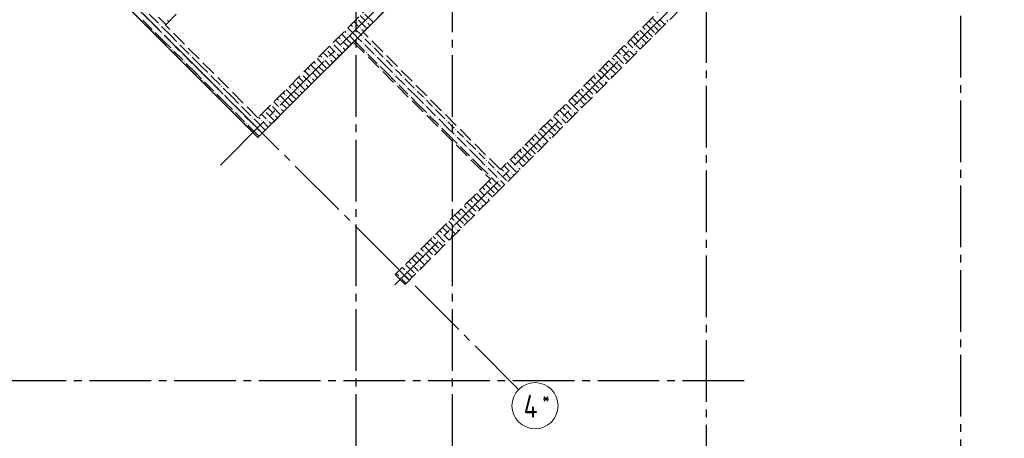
# Model space of a CAD drawing. Header units: millimetres. Extents: x 0 to 32559, y 0 to 42000.
# Tile 3 of 14: x 6686 to 19470, y 8026 to 13460. Entities that reach past the tile are written whole.
import ezdxf

# ---------------------------------------------------------------- set-up
doc = ezdxf.new("R2010")
doc.units = ezdxf.units.MM
doc.linetypes.add('______2', pattern=[270, 200, -70])
doc.linetypes.add('______5', pattern=[1100, 800, -100, 100, -100])
for name, color, linetype, lineweight in [('ЖБ Перекрытие верхний уровень', 7, 'Continuous', 35), ('ЖБ Стена верхний уровень', 7, 'Continuous', 35), ('Оси', 40, '______5', 18)]:
    doc.layers.add(name, color=color, linetype=linetype, lineweight=lineweight)
doc.styles.add('ISOCPEUR', font='txt')

msp = doc.modelspace()

# ---------------------------------------------------------------- hatches: boundary and pattern name
at = {"layer": 'ЖБ Стена верхний уровень', "linetype": 'Continuous', "lineweight": 18, "transparency": 33554687}
for points in [[(8381, 13433), (8387, 13440), (8394, 13433), (8387, 13427)], [(11181, 13433), (11187, 13440), (11194, 13433), (11187, 13427)], [(8421, 13313), (8427, 13320), (8434, 13313), (8427, 13307)], [(8501, 13393), (8507, 13400), (8514, 13393), (8507, 13387)], [(11021, 13353), (11027, 13360), (11034, 13353), (11027, 13347)], [(11101, 13353), (11107, 13360), (11114, 13353), (11107, 13347)], [(14821, 13313), (14827, 13320), (14834, 13313), (14827, 13307)], [(14901, 13393), (14907, 13400), (14914, 13393), (14907, 13387)], [(8541, 13273), (8547, 13280), (8554, 13273), (8547, 13267)], [(10861, 13193), (10867, 13200), (10874, 13193), (10867, 13187)], [(10941, 13273), (10947, 13280), (10954, 13273), (10947, 13267)], [(11141, 13233), (11147, 13240), (11154, 13233), (11147, 13227)], [(14741, 13233), (14747, 13240), (14754, 13233), (14747, 13227)], [(8661, 13073), (8667, 13080), (8674, 13073), (8667, 13067)], [(8741, 13153), (8747, 13160), (8754, 13153), (8747, 13147)], [(10670, 13077), (10674, 13073), (10667, 13067), (10664, 13070)], [(10750, 13157), (10754, 13153), (10747, 13147), (10744, 13150)], [(10861, 13113), (10867, 13120), (10874, 13113), (10867, 13107)], [(11141, 13153), (11147, 13160), (11154, 13153), (11147, 13147)], [(11261, 13113), (11267, 13120), (11274, 13113), (11267, 13107)], [(14581, 13073), (14587, 13080), (14594, 13073), (14587, 13067)], [(14661, 13073), (14667, 13080), (14674, 13073), (14667, 13067)], [(14741, 13153), (14747, 13160), (14754, 13153), (14747, 13147)], [(8781, 13033), (8787, 13040), (8794, 13033), (8787, 13027)], [(8821, 12913), (8827, 12920), (8834, 12913), (8827, 12907)], [(8901, 12993), (8907, 13000), (8914, 12993), (8907, 12987)], [(10621, 12953), (10627, 12960), (10634, 12953), (10627, 12947)], [(10701, 12953), (10707, 12960), (10714, 12953), (10707, 12947)], [(10781, 13033), (10787, 13040), (10794, 13033), (10787, 13027)], [(11181, 13033), (11187, 13040), (11194, 13033), (11187, 13027)], [(11301, 12993), (11307, 13000), (11314, 12993), (11307, 12987)], [(11421, 12953), (11427, 12960), (11434, 12953), (11427, 12947)], [(14421, 12913), (14427, 12920), (14434, 12913), (14427, 12907)], [(14501, 12993), (14507, 13000), (14514, 12993), (14507, 12987)], [(8941, 12873), (8947, 12880), (8954, 12873), (8947, 12867)], [(10461, 12793), (10467, 12800), (10474, 12793), (10467, 12787)], [(10541, 12873), (10547, 12880), (10554, 12873), (10547, 12867)], [(11341, 12873), (11347, 12880), (11354, 12873), (11347, 12867)], [(11541, 12833), (11547, 12840), (11554, 12833), (11547, 12827)], [(14341, 12833), (14347, 12840), (14354, 12833), (14347, 12827)], [(9061, 12673), (9067, 12680), (9074, 12673), (9067, 12667)], [(9141, 12753), (9147, 12760), (9154, 12753), (9147, 12747)], [(10270, 12677), (10274, 12673), (10267, 12667), (10264, 12670)], [(10350, 12757), (10354, 12753), (10347, 12747), (10344, 12750)], [(10461, 12713), (10467, 12720), (10474, 12713), (10467, 12707)], [(11541, 12753), (11547, 12760), (11554, 12753), (11547, 12747)], [(11661, 12713), (11667, 12720), (11674, 12713), (11667, 12707)], [(14181, 12673), (14187, 12680), (14194, 12673), (14187, 12667)], [(14261, 12673), (14267, 12680), (14274, 12673), (14267, 12667)], [(14341, 12753), (14347, 12760), (14354, 12753), (14347, 12747)], [(9181, 12633), (9187, 12640), (9194, 12633), (9187, 12627)], [(9301, 12593), (9307, 12600), (9314, 12593), (9307, 12587)], [(10221, 12553), (10227, 12560), (10234, 12553), (10227, 12547)], [(10301, 12553), (10307, 12560), (10314, 12553), (10307, 12547)], [(10381, 12633), (10387, 12640), (10394, 12633), (10387, 12627)], [(11581, 12633), (11587, 12640), (11594, 12633), (11587, 12627)], [(11701, 12593), (11707, 12600), (11714, 12593), (11707, 12587)], [(11821, 12553), (11827, 12560), (11834, 12553), (11827, 12547)], [(14101, 12593), (14107, 12600), (14114, 12593), (14107, 12587)], [(9221, 12513), (9227, 12520), (9234, 12513), (9227, 12507)], [(9341, 12473), (9347, 12480), (9354, 12473), (9347, 12467)], [(10141, 12473), (10147, 12480), (10154, 12473), (10147, 12467)], [(11741, 12473), (11747, 12480), (11754, 12473), (11747, 12467)], [(11941, 12433), (11947, 12440), (11954, 12433), (11947, 12427)], [(13941, 12433), (13947, 12440), (13954, 12433), (13947, 12427)], [(14021, 12513), (14027, 12520), (14034, 12513), (14027, 12507)], [(9461, 12273), (9467, 12280), (9474, 12273), (9467, 12267)], [(9541, 12353), (9547, 12360), (9554, 12353), (9547, 12347)], [(9870, 12277), (9874, 12273), (9867, 12267), (9864, 12270)], [(9950, 12357), (9954, 12353), (9947, 12347), (9944, 12350)], [(10061, 12393), (10067, 12400), (10074, 12393), (10067, 12387)], [(10061, 12313), (10067, 12320), (10074, 12313), (10067, 12307)], [(11941, 12353), (11947, 12360), (11954, 12353), (11947, 12347)], [(12061, 12313), (12067, 12320), (12074, 12313), (12067, 12307)], [(13781, 12273), (13787, 12280), (13794, 12273), (13787, 12267)], [(13861, 12273), (13867, 12280), (13874, 12273), (13867, 12267)], [(13941, 12353), (13947, 12360), (13954, 12353), (13947, 12347)], [(9581, 12233), (9587, 12240), (9594, 12233), (9587, 12227)], [(9701, 12193), (9707, 12200), (9714, 12193), (9707, 12187)], [(9821, 12153), (9827, 12160), (9834, 12153), (9827, 12147)], [(9901, 12153), (9907, 12160), (9914, 12153), (9907, 12147)], [(9981, 12233), (9987, 12240), (9994, 12233), (9987, 12227)], [(11981, 12233), (11987, 12240), (11994, 12233), (11987, 12227)], [(12101, 12193), (12107, 12200), (12114, 12193), (12107, 12187)], [(12221, 12153), (12227, 12160), (12234, 12153), (12227, 12147)], [(13701, 12193), (13707, 12200), (13714, 12193), (13707, 12187)], [(9621, 12113), (9627, 12120), (9634, 12113), (9627, 12107)], [(9741, 12073), (9747, 12080), (9754, 12073), (9747, 12067)], [(12141, 12073), (12147, 12080), (12154, 12073), (12147, 12067)], [(12341, 12033), (12347, 12040), (12354, 12033), (12347, 12027)], [(13541, 12033), (13547, 12040), (13554, 12033), (13547, 12027)], [(13621, 12113), (13627, 12120), (13634, 12113), (13627, 12107)], [(12341, 11953), (12347, 11960), (12354, 11953), (12347, 11947)], [(12461, 11913), (12467, 11920), (12474, 11913), (12467, 11907)], [(13541, 11953), (13547, 11960), (13554, 11953), (13547, 11947)], [(12381, 11833), (12387, 11840), (12394, 11833), (12387, 11827)], [(12501, 11793), (12507, 11800), (12514, 11793), (12507, 11787)], [(13301, 11793), (13307, 11800), (13314, 11793), (13307, 11787)], [(13381, 11873), (13387, 11880), (13394, 11873), (13387, 11867)], [(13461, 11873), (13467, 11880), (13474, 11873), (13467, 11867)], [(12541, 11673), (12547, 11680), (12554, 11673), (12547, 11667)], [(12621, 11753), (12627, 11760), (12634, 11753), (12627, 11747)], [(12741, 11633), (12747, 11640), (12754, 11633), (12747, 11627)], [(13141, 11633), (13147, 11640), (13154, 11633), (13147, 11627)], [(13221, 11713), (13227, 11720), (13234, 11713), (13227, 11707)], [(12741, 11553), (12747, 11560), (12754, 11553), (12747, 11547)], [(12861, 11513), (12867, 11520), (12874, 11513), (12867, 11507)], [(13141, 11553), (13147, 11560), (13154, 11553), (13147, 11547)], [(12781, 11433), (12787, 11440), (12794, 11433), (12787, 11427)], [(12901, 11393), (12907, 11400), (12914, 11393), (12907, 11387)], [(12981, 11473), (12987, 11480), (12994, 11473), (12987, 11467)], [(13061, 11473), (13067, 11480), (13074, 11473), (13067, 11467)], [(12821, 11313), (12827, 11320), (12834, 11313), (12827, 11307)], [(12741, 11233), (12747, 11240), (12754, 11233), (12747, 11227)], [(12741, 11153), (12747, 11160), (12754, 11153), (12747, 11147)], [(12501, 10993), (12507, 11000), (12514, 10993), (12507, 10987)], [(12581, 11073), (12587, 11080), (12594, 11073), (12587, 11067)], [(12661, 11073), (12667, 11080), (12674, 11073), (12667, 11067)], [(12421, 10913), (12427, 10920), (12434, 10913), (12427, 10907)], [(12341, 10833), (12347, 10840), (12354, 10833), (12347, 10827)], [(12341, 10753), (12347, 10760), (12354, 10753), (12347, 10747)], [(12181, 10673), (12187, 10680), (12194, 10673), (12187, 10667)], [(12261, 10673), (12267, 10680), (12274, 10673), (12267, 10667)], [(12021, 10513), (12027, 10520), (12034, 10513), (12027, 10507)], [(12101, 10593), (12107, 10600), (12114, 10593), (12107, 10587)], [(11941, 10433), (11947, 10440), (11954, 10433), (11947, 10427)], [(11941, 10353), (11947, 10360), (11954, 10353), (11947, 10347)], [(11781, 10273), (11787, 10280), (11794, 10273), (11787, 10267)], [(11861, 10273), (11867, 10280), (11874, 10273), (11867, 10267)], [(11621, 10113), (11627, 10120), (11634, 10113), (11627, 10107)], [(11701, 10193), (11707, 10200), (11714, 10193), (11707, 10187)]]:
    msp.add_hatch(color=7, dxfattribs=at).paths.add_polyline_path(points, flags=16)

# ---------------------------------------------------------------- linework, layer by layer
at = {"layer": 'ЖБ Перекрытие верхний уровень', "color": 7, "linetype": 'Continuous', "lineweight": 18, "transparency": 33554687}
for p, q in [((9780, 11932), (14005, 16157)), ((7213, 14499), (9780, 11932))]:
    msp.add_line(p, q, dxfattribs=at)
at = {"layer": 'ЖБ Стена верхний уровень', "color": 251, "linetype": '______2', "lineweight": 13, "true_color": 0x656565, "transparency": 33554687}
for p, q in [((17777, 16366), (12927, 11515)), ((11689, 10023), (17905, 16239)), ((8578, 13389), (10459, 15270)), ((11145, 13297), (13019, 15171)), ((6789, 14923), (8323, 13389)), ((11661, 14068), (9780, 12187)), ((8323, 13389), (8451, 13262)), ((9780, 12187), (8578, 13389)), ((12927, 11515), (11145, 13297)), ((8451, 13262), (9653, 12059)), ((9780, 11932), (11018, 13170)), ((11018, 13170), (12799, 11388)), ((9653, 12059), (9780, 11932)), ((12799, 11388), (11562, 10150)), ((11562, 10150), (11689, 10023))]:
    msp.add_line(p, q, dxfattribs=at)
at = {"layer": 'ЖБ Стена верхний уровень', "color": 9, "linetype": 'Continuous', "lineweight": 18, "true_color": 0xc7c7c7, "transparency": 33554687}
for p, q in [((8247, 13573), (8367, 13453)), ((8287, 13453), (8407, 13333)), ((8367, 13533), (8487, 13413)), ((8487, 13493), (8585, 13396)), ((8625, 13436), (8607, 13453)), ((11047, 13413), (11027, 13434)), ((11087, 13453), (11194, 13346)), ((11107, 13514), (11167, 13453)), ((11167, 13533), (11274, 13426)), ((14856, 13444), (14887, 13413)), ((14896, 13484), (15007, 13373)), ((15047, 13413), (15007, 13453)), ((15087, 13453), (15103, 13437)), ((8407, 13413), (8527, 13293)), ((8647, 13253), (8527, 13373)), ((10907, 13314), (10927, 13293)), ((11047, 13253), (10947, 13354)), ((10987, 13394), (11007, 13373)), ((11087, 13373), (11047, 13413)), ((11047, 13333), (11114, 13266)), ((11127, 13333), (11154, 13306)), ((11207, 13413), (11234, 13386)), ((14736, 13324), (14847, 13213)), ((14776, 13364), (14807, 13333)), ((14816, 13404), (14927, 13293)), ((14983, 13317), (14927, 13373)), ((15063, 13397), (15047, 13413)), ((8567, 13173), (8447, 13293)), ((8567, 13253), (8647, 13173)), ((8567, 13173), (8647, 13093)), ((8647, 13253), (8727, 13173)), ((8647, 13173), (8767, 13053)), ((10807, 13173), (10787, 13194)), ((10847, 13133), (10807, 13173)), ((10827, 13234), (10847, 13213)), ((10967, 13173), (10867, 13274)), ((10887, 13173), (10954, 13106)), ((10967, 13253), (11034, 13186)), ((10967, 13173), (10994, 13146)), ((11034, 13186), (11047, 13173)), ((11047, 13253), (11074, 13226)), ((11047, 13173), (11167, 13053)), ((11074, 13226), (11127, 13173)), ((11114, 13266), (11127, 13253)), ((11207, 13173), (11167, 13213)), ((11247, 13133), (11207, 13173)), ((14616, 13204), (14647, 13173)), ((14647, 13173), (14743, 13077)), ((14656, 13244), (14727, 13173)), ((14696, 13284), (14727, 13253)), ((14807, 13173), (14767, 13213)), ((14823, 13157), (14807, 13173)), ((14903, 13237), (14847, 13293)), ((8687, 13053), (8807, 12933)), ((8767, 13133), (8887, 13013)), ((10687, 13053), (10794, 12946)), ((10707, 13114), (10767, 13053)), ((10767, 13133), (10874, 13026)), ((10887, 13093), (10914, 13066)), ((11167, 13133), (11287, 13013)), ((11287, 13093), (11407, 12973)), ((14456, 13044), (14487, 13013)), ((14496, 13084), (14607, 12973)), ((14536, 13124), (14567, 13093)), ((14576, 13164), (14647, 13093)), ((14647, 13013), (14607, 13053)), ((14687, 13053), (14703, 13037)), ((14767, 13133), (14783, 13117)), ((8807, 13013), (8927, 12893)), ((9047, 12853), (8927, 12973)), ((10507, 12914), (10527, 12893)), ((10647, 12853), (10547, 12954)), ((10587, 12994), (10607, 12973)), ((10647, 13013), (10627, 13034)), ((10687, 12973), (10647, 13013)), ((10647, 12933), (10714, 12866)), ((10727, 12933), (10754, 12906)), ((10807, 13013), (10834, 12986)), ((11207, 13013), (11327, 12893)), ((11447, 12853), (11327, 12973)), ((11447, 12933), (11527, 12853)), ((14336, 12924), (14447, 12813)), ((14376, 12964), (14407, 12933)), ((14416, 13004), (14527, 12893)), ((14583, 12917), (14527, 12973)), ((14663, 12997), (14647, 13013)), ((8967, 12773), (8847, 12893)), ((8967, 12853), (9047, 12773)), ((9047, 12853), (9127, 12773)), ((10407, 12773), (10387, 12794)), ((10427, 12834), (10447, 12813)), ((10567, 12773), (10467, 12874)), ((10567, 12853), (10634, 12786)), ((10647, 12853), (10674, 12826)), ((11367, 12853), (11447, 12773)), ((11447, 12853), (11527, 12773)), ((11607, 12773), (11567, 12813)), ((14216, 12804), (14247, 12773)), ((14256, 12844), (14327, 12773)), ((14296, 12884), (14327, 12853)), ((14407, 12773), (14367, 12813)), ((14503, 12837), (14447, 12893)), ((8967, 12773), (9047, 12693)), ((9047, 12773), (9167, 12653)), ((9167, 12733), (9287, 12613)), ((10307, 12714), (10367, 12653)), ((10367, 12733), (10474, 12626)), ((10447, 12733), (10407, 12773)), ((10487, 12773), (10554, 12706)), ((10487, 12693), (10514, 12666)), ((10567, 12773), (10594, 12746)), ((11447, 12773), (11567, 12653)), ((11567, 12733), (11687, 12613)), ((11647, 12733), (11607, 12773)), ((11687, 12693), (11807, 12573)), ((14096, 12684), (14207, 12573)), ((14136, 12724), (14167, 12693)), ((14176, 12764), (14247, 12693)), ((14247, 12773), (14343, 12677)), ((14367, 12733), (14383, 12717)), ((14423, 12757), (14407, 12773)), ((9087, 12653), (9207, 12533)), ((9207, 12613), (9327, 12493)), ((9447, 12453), (9327, 12573)), ((10247, 12453), (10147, 12554)), ((10187, 12594), (10207, 12573)), ((10247, 12613), (10227, 12634)), ((10287, 12573), (10247, 12613)), ((10247, 12533), (10314, 12466)), ((10287, 12653), (10394, 12546)), ((10327, 12533), (10354, 12506)), ((10407, 12613), (10434, 12586)), ((11607, 12613), (11727, 12493)), ((11847, 12453), (11727, 12573)), ((11847, 12533), (11927, 12453)), ((13976, 12564), (14007, 12533)), ((14016, 12604), (14127, 12493)), ((14056, 12644), (14087, 12613)), ((14183, 12517), (14127, 12573)), ((14247, 12613), (14207, 12653)), ((14263, 12597), (14247, 12613)), ((14287, 12653), (14303, 12637)), ((9367, 12373), (9247, 12493)), ((9367, 12453), (9447, 12373)), ((9447, 12453), (9527, 12373)), ((10027, 12434), (10047, 12413)), ((10167, 12373), (10067, 12474)), ((10107, 12514), (10127, 12493)), ((10167, 12453), (10234, 12386)), ((10247, 12453), (10274, 12426)), ((11767, 12453), (11847, 12373)), ((11847, 12453), (11927, 12373)), ((12007, 12373), (11967, 12413)), ((13816, 12404), (13847, 12373)), ((13856, 12444), (13927, 12373)), ((13896, 12484), (13927, 12453)), ((13936, 12524), (14047, 12413)), ((14007, 12373), (13967, 12413)), ((14103, 12437), (14047, 12493)), ((9367, 12373), (9447, 12293)), ((9447, 12373), (9567, 12253)), ((9567, 12333), (9687, 12213)), ((9907, 12314), (9967, 12253)), ((9967, 12333), (10074, 12226)), ((10007, 12373), (9987, 12394)), ((10047, 12333), (10007, 12373)), ((10087, 12373), (10154, 12306)), ((10087, 12293), (10114, 12266)), ((10167, 12373), (10194, 12346)), ((11847, 12373), (11967, 12253)), ((11967, 12333), (12087, 12213)), ((12047, 12333), (12007, 12373)), ((12087, 12293), (12207, 12173)), ((13696, 12284), (13807, 12173)), ((13736, 12324), (13767, 12293)), ((13776, 12364), (13847, 12293)), ((13847, 12373), (13943, 12277)), ((13967, 12333), (13983, 12317)), ((14023, 12357), (14007, 12373)), ((9487, 12253), (9607, 12133)), ((9607, 12213), (9707, 12114)), ((9747, 12154), (9727, 12173)), ((9847, 12053), (9747, 12154)), ((9787, 12194), (9807, 12173)), ((9847, 12213), (9827, 12234)), ((9887, 12173), (9847, 12213)), ((9887, 12253), (9994, 12146)), ((10007, 12213), (10034, 12186)), ((12007, 12213), (12127, 12093)), ((12247, 12053), (12127, 12173)), ((13576, 12164), (13607, 12133)), ((13616, 12204), (13727, 12093)), ((13656, 12244), (13687, 12213)), ((13783, 12117), (13727, 12173)), ((13847, 12213), (13807, 12253)), ((13863, 12197), (13847, 12213)), ((13887, 12253), (13903, 12237)), ((9667, 12074), (9647, 12093)), ((9767, 11973), (9667, 12074)), ((9707, 12114), (9727, 12093)), ((9767, 12053), (9834, 11986)), ((9847, 12133), (9914, 12066)), ((9847, 12053), (9874, 12026)), ((9927, 12133), (9954, 12106)), ((12167, 12053), (12247, 11973)), ((12247, 12133), (12327, 12053)), ((12247, 12053), (12327, 11973)), ((13456, 12044), (13527, 11973)), ((13496, 12084), (13527, 12053)), ((13536, 12124), (13647, 12013)), ((13703, 12037), (13647, 12093)), ((9767, 11973), (9794, 11946)), ((12247, 11973), (12367, 11853)), ((12407, 11973), (12367, 12013)), ((12367, 11933), (12487, 11813)), ((12447, 11933), (12407, 11973)), ((12487, 11893), (12607, 11773)), ((13336, 11924), (13367, 11893)), ((13376, 11964), (13447, 11893)), ((13416, 12004), (13447, 11973)), ((13447, 11973), (13543, 11877)), ((13607, 11973), (13567, 12013)), ((13567, 11933), (13583, 11917)), ((13623, 11957), (13607, 11973)), ((12407, 11813), (12527, 11693)), ((12647, 11653), (12527, 11773)), ((13176, 11764), (13207, 11733)), ((13216, 11804), (13327, 11693)), ((13256, 11844), (13287, 11813)), ((13296, 11884), (13407, 11773)), ((13383, 11717), (13327, 11773)), ((13447, 11813), (13407, 11853)), ((13463, 11797), (13447, 11813)), ((13487, 11853), (13503, 11837)), ((12567, 11653), (12647, 11573)), ((12647, 11733), (12727, 11653)), ((12647, 11653), (12727, 11573)), ((13056, 11644), (13127, 11573)), ((13096, 11684), (13127, 11653)), ((13136, 11724), (13247, 11613)), ((13303, 11637), (13247, 11693)), ((12647, 11573), (12767, 11453)), ((12807, 11573), (12767, 11613)), ((12767, 11533), (12856, 11444)), ((12847, 11533), (12807, 11573)), ((12936, 11524), (12967, 11493)), ((12976, 11564), (13047, 11493)), ((13016, 11604), (13047, 11573)), ((13047, 11573), (13143, 11477)), ((13207, 11573), (13167, 11613)), ((13167, 11533), (13183, 11517)), ((13223, 11557), (13207, 11573)), ((12807, 11413), (12816, 11404)), ((12816, 11404), (12927, 11293)), ((12856, 11444), (12887, 11413)), ((12887, 11493), (12896, 11484)), ((12896, 11484), (13007, 11373)), ((13047, 11413), (13007, 11453)), ((13063, 11397), (13047, 11413)), ((13087, 11453), (13103, 11437)), ((12696, 11284), (12727, 11253)), ((12736, 11324), (12847, 11213)), ((12776, 11364), (12807, 11333)), ((12903, 11237), (12847, 11293)), ((12983, 11317), (12927, 11373)), ((12536, 11124), (12567, 11093)), ((12576, 11164), (12647, 11093)), ((12616, 11204), (12647, 11173)), ((12647, 11173), (12743, 11077)), ((12656, 11244), (12727, 11173)), ((12807, 11173), (12767, 11213)), ((12767, 11133), (12783, 11117)), ((12823, 11157), (12807, 11173)), ((12416, 11004), (12527, 10893)), ((12456, 11044), (12487, 11013)), ((12496, 11084), (12607, 10973)), ((12647, 11013), (12607, 11053)), ((12663, 10997), (12647, 11013)), ((12687, 11053), (12703, 11037)), ((12296, 10884), (12327, 10853)), ((12336, 10924), (12447, 10813)), ((12376, 10964), (12407, 10933)), ((12503, 10837), (12447, 10893)), ((12583, 10917), (12527, 10973)), ((12176, 10764), (12247, 10693)), ((12216, 10804), (12247, 10773)), ((12247, 10773), (12343, 10677)), ((12256, 10844), (12327, 10773)), ((12407, 10773), (12367, 10813)), ((12423, 10757), (12407, 10773)), ((12056, 10644), (12087, 10613)), ((12096, 10684), (12207, 10573)), ((12136, 10724), (12167, 10693)), ((12247, 10613), (12207, 10653)), ((12263, 10597), (12247, 10613)), ((12287, 10653), (12303, 10637)), ((12367, 10733), (12383, 10717)), ((11896, 10484), (11927, 10453)), ((11936, 10524), (12047, 10413)), ((11976, 10564), (12007, 10533)), ((12016, 10604), (12127, 10493)), ((12103, 10437), (12047, 10493)), ((12183, 10517), (12127, 10573)), ((11776, 10364), (11847, 10293)), ((11816, 10404), (11847, 10373)), ((11847, 10373), (11943, 10277)), ((11856, 10444), (11927, 10373)), ((12007, 10373), (11967, 10413)), ((12023, 10357), (12007, 10373)), ((11656, 10244), (11687, 10213)), ((11696, 10284), (11807, 10173)), ((11736, 10324), (11767, 10293)), ((11847, 10213), (11807, 10253)), ((11887, 10253), (11903, 10237)), ((11967, 10333), (11983, 10317)), ((11576, 10164), (11607, 10133)), ((11616, 10204), (11727, 10093)), ((11783, 10117), (11727, 10173)), ((11863, 10197), (11847, 10213)), ((11703, 10037), (11647, 10093))]:
    msp.add_line(p, q, dxfattribs=at)
at = {"layer": 'Оси', "color": 8, "linetype": '______5', "lineweight": -3, "transparency": 33554687}
for p, q in [((11051, 40500), (11051, 7060)), ((12301, 40500), (12301, 7060)), ((9292, 11572), (17561, 19841)), ((11555, 10016), (19470, 17931)), ((18901, 15709), (18901, 7060)), ((13164, 8661), (6277, 15548)), ((15601, 13700), (15601, 7060)), ((16091, 8770), (3600, 8770))]:
    msp.add_line(p, q, dxfattribs=at)
at = {"layer": 'Оси', "color": 7, "linetype": 'Continuous', "lineweight": 13, "transparency": 33554687}
msp.add_circle((13377, 8449), 300, dxfattribs=at)

# ---------------------------------------------------------------- texts
at = {"layer": 'Оси', "color": 7, "linetype": 'Continuous', "lineweight": 25, "transparency": 33554687, "attachment_point": 7, "style": 'ISOCPEUR'}
for s, insert, char_height, width in [('\\W0.80;4', (13230, 8291), 300, 359.83), ('\\W0.80;*', (13470, 8466), 180, 215.91)]:
    msp.add_mtext(s, dxfattribs=dict(at, insert=insert, char_height=char_height, width=width))

doc.saveas('drawing.dxf')
